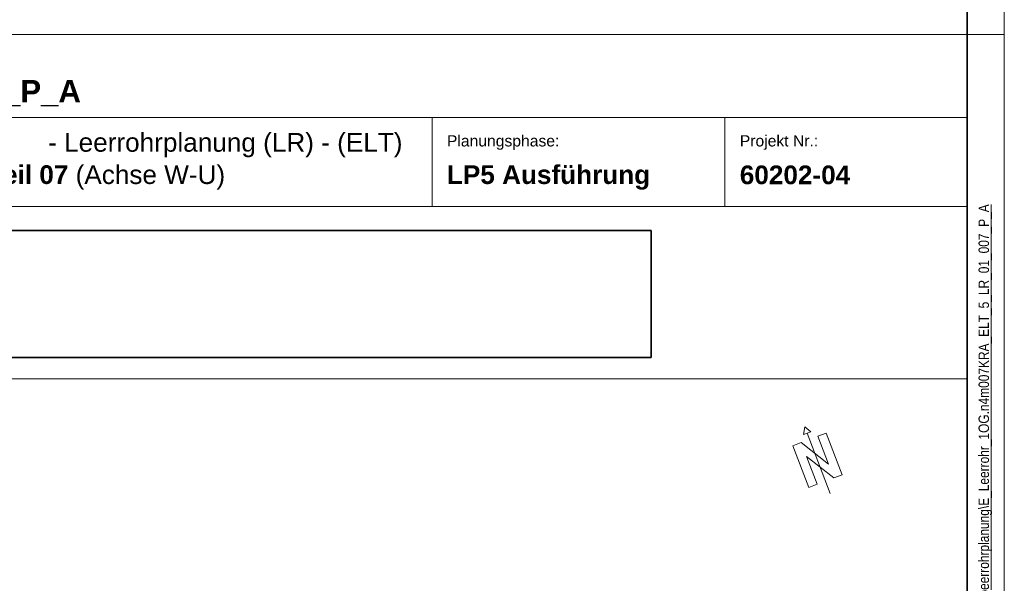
# Model space of a CAD drawing. Extents: x -420 to 300, y 62 to 1162.
# Tile 36 of 130: x 168 to 300, y 286 to 361. Entities that reach past the tile are written whole.
import ezdxf

# ---------------------------------------------------------------- set-up
doc = ezdxf.new("R2010")
doc.units = 0
doc.layers.get('0').update_dxf_attribs({"lineweight": 35})
for name, color, linetype, lineweight in [('iwb_Plankopf Linie', 7, 'Continuous', 13), ('iwb_Plankopf Rahmen', 7, 'Continuous', 35), ('iwb_Plankopf Text', 7, 'Continuous', 18), ('X_Bitmap', 7, 'Continuous', 35)]:
    doc.layers.add(name, color=color, linetype=linetype, lineweight=lineweight)
doc.layers.add('iwb_Plankopf_Nordpfeil_20-82 Grad', color=3, linetype='Continuous', lineweight=18, true_color=0x00ff00)
doc.styles.add('Plankopf', font='arial.ttf')
doc.styles.get("Standard").update_dxf_attribs({"font": 'ARIALN.TTF'})
picture_1 = doc.add_image_def('image1.jfif', size_in_pixel=(600, 81))

# ---------------------------------------------------------------- blocks, each defined once
blk = doc.blocks.new('Blockreferenz-A06G9F4H8I')
at = {"color": 0, "lineweight": -2}
for p, q in [((273.51, 306.64), (273.35, 305.61)), ((273.51, 306.64), (274.32, 305.98)), ((273.35, 305.61), (274.32, 305.98)), ((273.83, 305.8), (276.93, 297.67)), ((276.4, 305.81), (275.28, 305.38)), ((275.28, 305.38), (276.4, 305.81)), ((276.7, 301.64), (275.28, 305.38)), ((278.53, 300.2), (276.4, 305.81)), ((273.03, 304.53), (271.91, 304.1)), ((271.91, 304.1), (274.04, 298.5)), ((273.03, 304.53), (276.7, 301.64)), ((275.17, 298.92), (273.74, 302.66)), ((277.41, 299.78), (273.74, 302.66)), ((278.53, 300.2), (277.41, 299.78)), ((277.41, 299.78), (278.53, 300.2)), ((274.04, 298.5), (275.17, 298.92))]:
    blk.add_line(p, q, dxfattribs=at)

msp = doc.modelspace()

# ---------------------------------------------------------------- linework, layer by layer
at = {"layer": 'iwb_Plankopf Linie', "lineweight": 18, "ltscale": 0.18}
msp.add_line((295.35, 359.43), (115.35, 359.43), dxfattribs=at)
at = {"layer": 'iwb_Plankopf Linie', "ltscale": 0.13}
for p, q in [((295.35, 67.43), (295.35, 359.43)), ((295.35, 348.27), (115.35, 348.27)), ((223.35, 336.27), (223.35, 348.27)), ((262.76, 336.27), (262.76, 348.27)), ((295.35, 336.27), (115.35, 336.27)), ((115.35, 313.11), (295.35, 313.11))]:
    msp.add_line(p, q, dxfattribs=at)
at = {"layer": 'iwb_Plankopf Rahmen', "ltscale": 0.35}
msp.add_line((295.35, 359.43), (295.35, 67.43), dxfattribs=at)
at = {"layer": 'iwb_Plankopf Rahmen', "color": 8, "lineweight": 5, "ltscale": 0.13, "true_color": 0x808080}
msp.add_line((300.35, 359.43), (295.35, 359.43), dxfattribs=at)
at = {"layer": 'iwb_Plankopf Rahmen', "color": 8, "lineweight": 13, "ltscale": 0.13, "true_color": 0x808080}
msp.add_lwpolyline([(300.35, 62.43), (-419.65, 62.43), (-419.65, 1162.43), (300.35, 1162.43), (300.35, 62.43)], close=True, dxfattribs=at)
at = {"layer": 'iwb_Plankopf Rahmen', "ltscale": 0.35}
msp.add_lwpolyline([(-399.65, 67.43), (-399.65, 1157.43), (295.35, 1157.43), (295.35, 67.43), (-399.65, 67.43)], close=True, dxfattribs=at)

# ---------------------------------------------------------------- block references
at = {"layer": 'iwb_Plankopf_Nordpfeil_20-82 Grad', "ltscale": 0.18}
msp.add_blockref('Blockreferenz-A06G9F4H8I', (0, 0), dxfattribs=at)

# ---------------------------------------------------------------- texts
at = {"layer": 'iwb_Plankopf Text', "ltscale": 0.18, "insert": (296.89, 74.51), "char_height": 1.4, "attachment_point": 1, "rotation": 90, "line_spacing_factor": 1.002}
msp.add_mtext('{\\fArial Narrow;\\\\srvnovamd01\\Nova_MD\\TGA\\60202 Pro Potsdam\\04 NB GES Krampnitz\\09 NOVA\\60202-04_AP_NB GES Krampnitz\\TGA\\Elektro\\Leerrohrplanung\\E_Leerrohr_1OG.n4m007KRA_ELT_5_LR_01_007_P_A}', dxfattribs=at)
at = {"layer": 'iwb_Plankopf Text', "ltscale": 0.18, "insert": (117.4, 353.32), "char_height": 3, "attachment_point": 1, "line_spacing_factor": 1.002}
msp.add_mtext('{\\fArial|b1|i0;KRA_ELT_5_LR_01_007_P_A}', dxfattribs=at)
at = {"layer": 'iwb_Plankopf Text', "ltscale": 0.18, "insert": (219.37, 344.54), "char_height": 2.5172, "width": 53.7006, "attachment_point": 6, "style": 'Plankopf'}
msp.add_mtext('- Leerrohrplanung (LR) - (ELT) ', dxfattribs=at)
at = {"layer": 'iwb_Plankopf Text', "ltscale": 0.18, "style": 'Plankopf'}
for s, insert, char_height, attachment_point, line_spacing_factor in [('Planungsphase:', (225.35, 345.88), 1.5105, 1, 0.970891), ('Projekt Nr.:', (264.76, 345.88), 1.5105, 1, 0.970891), ('\\fArial|b1|i0|c0|p34;Grundriss 1.Obergeschoss Teil 07\\fArial|b0|i0|c0|p34; (Achse W-U)', (117.35, 340.19), 2.5172, 4, 0.996218), ('\\fArial|b1|i0|c0|p34;LP5 Ausführung', (225.35, 340.19), 2.5172, 4, 0.996218), ('\\fArial|b1|i0|c0|p34;60202-04', (264.76, 340.53), 2.5172, 4, 0.996218)]:
    msp.add_mtext(s, dxfattribs=dict(at, insert=insert, char_height=char_height, attachment_point=attachment_point, line_spacing_factor=line_spacing_factor))

# ---------------------------------------------------------------- pictures from other files: only their frames are drawn
at = {"layer": 'X_Bitmap', "ltscale": 0.35}
image = msp.add_image(picture_1, insert=(126.3, 315.96), size_in_units=(126.55, 17.08), dxfattribs=at)
image.dxf.flags = 7

doc.saveas('drawing.dxf')
